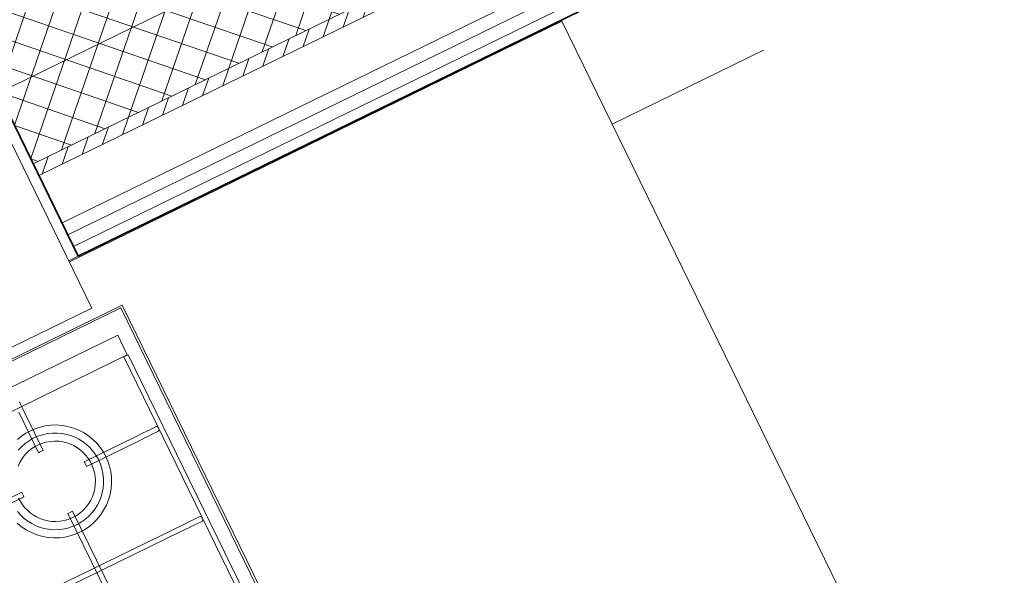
# Model space of a CAD drawing. Extents: x 6414462 to 20492237, y 5756825 to 17376351.
# Tile 51 of 127: x 6497755.1 to 6497756.034, y 5809738.286 to 5809738.814. Entities that reach past the tile are written whole.
import ezdxf

# ---------------------------------------------------------------- set-up
doc = ezdxf.new("R2010")
doc.units = 0
doc.linetypes.add('__FK_przerywana', pattern=[0.32004, 0.16002, -0.16002])
doc.linetypes.add('Linia siatki', pattern=[2.2225, 1.27, -0.3175, 0.3175, -0.3175])
for name, color, linetype, lineweight in [('A-DETL-MBND', 7, 'Continuous', 5), ('A-GENM', 7, 'Continuous', 5), ('A-GLAZ', 7, 'Continuous', 5), ('A-WALL', 7, 'Continuous', 35), ('A-WALL-PATT', 7, 'Continuous', 35), ('G-IMPT', 7, 'Continuous', 5), ('I-FURN', 7, 'Continuous', 5), ('Q-SPCQ', 7, 'Continuous', 5), ('S-GRID', 7, 'Continuous', 5)]:
    doc.layers.add(name, color=color, linetype=linetype, lineweight=lineweight)

# ---------------------------------------------------------------- blocks, each defined once
blk = doc.blocks.new('Modele ogólne 2 - Modele ogólne 1-9019300-__-00_00 Przyziemie PB')
at = {"layer": 'A-GENM'}
for p, q in [((63892.187, 66201.462), (63840.137, 66201.462)), ((63892.187, 66141.592), (63892.187, 66201.462))]:
    blk.add_line(p, q, dxfattribs=at)
blk = doc.blocks.new('MEBLE szafka kuchenna doł 40 - drzwiczki P-8885338-__-00_00 Przyziemie PB')
at = {"layer": 'I-FURN'}
blk.add_line((18.5, -0.139), (18.5, -0.009), dxfattribs=at)
blk = doc.blocks.new('MEBLE szafka kuchenna doł 40 - drzwiczki P-V2-__-00_00 Przyziemie PB')
at = {"layer": 'I-FURN'}
for p, q in [((-19.987, -0.139), (-19.987, -0.009)), ((-18.387, -0.009), (-18.387, -0.139)), ((18.5, -0.139), (18.5, -0.009)), ((20.1, -0.009), (20.1, -0.139))]:
    blk.add_line(p, q, dxfattribs=at)
blk = doc.blocks.new('Windows_S9000-Double-Vent-Window-with-Sashbars - O3 Windows_S9000-Double-Vent-Window-with-Sashbars 2-9090604-__-00_00 Przyziemie PB')
at = {"layer": 'A-GLAZ'}
for p, q in [((69, -23.4), (69, -2.4)), ((-69, -23.4), (69, -23.4))]:
    blk.add_line(p, q, dxfattribs=at)
blk = doc.blocks.new('Kitchen_Appliances_Electrolux_Electrolux-Gas-Hob-60-White - Name - _KGS6424W 949640646 France_-9228141-__-00_00 Przyziemie PB')
at = {"layer": 'G-IMPT', "flags": 128}
for points in [[(-29.75, 25.5), (-29.75, -25.5), (29.75, -25.5), (29.75, 25.5)], [(-29.517, -25.304), (29.517, -25.304), (29.517, 25.304), (-29.517, 25.304)], [(0.198, 21.024), (28.122, 21.024), (28.122, 23.109), (0.198, 23.109)], [(0.201, -14.856), (0.501, -15.156), (27.919, -15.156), (28.218, -14.842), (28.218, 21), (27.733, 21), (27.733, -14.388), (27.434, -14.688), (0.986, -14.688), (0.686, -14.401), (0.686, 21.025), (0.201, 21.025), (0.201, -14.701)], [(19.998, 13.218), (25.346, 13.218), (26.171, 13.218), (26.62, 13.218), (26.864, 13.218), (27.615, 13.218), (27.622, 13.223), (27.628, 13.229), (27.634, 13.235), (27.64, 13.241), (27.646, 13.247), (27.652, 13.253), (27.658, 13.259), (27.664, 13.265), (27.67, 13.27), (27.676, 13.276), (27.682, 13.282), (27.688, 13.288), (27.694, 13.294), (27.701, 13.3), (27.707, 13.306), (27.713, 13.312), (27.719, 13.318), (27.719, 13.608), (27.713, 13.614), (27.707, 13.62), (27.701, 13.625), (27.694, 13.631), (27.688, 13.637), (27.682, 13.643), (27.676, 13.649), (27.67, 13.655), (27.664, 13.661), (27.658, 13.667), (27.652, 13.673), (27.646, 13.678), (27.64, 13.684), (27.634, 13.69), (27.628, 13.696), (27.622, 13.702), (27.615, 13.708), (26.864, 13.708), (26.62, 13.708), (26.171, 13.708), (25.346, 13.708), (19.998, 13.708), (19.998, 13.608), (19.998, 13.318)], [(16.452, -2.115), (16.552, -2.115), (16.852, -2.115), (16.952, -2.115), (16.952, 9.978), (16.852, 9.978), (16.552, 9.978), (16.452, 9.978)]]:
    blk.add_lwpolyline(points, close=True, dxfattribs=at)
for points in [[(16.466, 16.386), (16.566, 16.386), (16.856, 16.386), (16.956, 16.386), (16.956, 20.246), (16.956, 20.927), (16.956, 21.279), (16.956, 21.521)], [(16.466, 20.656), (16.466, 16.386)], [(11.708, 11.271), (11.931, 10.783), (12.206, 10.312), (12.531, 9.867), (12.902, 9.456), (13.314, 9.085), (13.76, 8.76), (14.232, 8.485), (14.721, 8.263), (15.219, 8.094), (15.719, 7.976), (16.213, 7.909), (16.695, 7.887), (17.177, 7.909), (17.671, 7.977), (18.171, 8.094), (18.67, 8.263), (19.159, 8.486), (19.63, 8.76), (20.076, 9.085), (20.488, 9.456), (20.859, 9.868), (21.184, 10.313), (21.459, 10.784), (21.682, 11.272), (21.852, 11.77), (21.969, 12.269), (22.037, 12.763), (22.058, 13.244), (22.037, 13.725), (21.969, 14.219), (21.851, 14.718), (21.682, 15.216), (21.459, 15.704), (21.184, 16.175), (20.859, 16.62), (20.487, 17.031), (20.075, 17.402), (19.629, 17.727), (19.158, 18.002), (18.669, 18.224), (18.17, 18.393), (17.67, 18.511), (17.176, 18.578), (16.694, 18.6), (16.212, 18.578), (15.718, 18.51), (15.218, 18.393)], [(12.228, 12.238), (12.351, 11.795), (12.514, 11.375), (12.712, 10.982), (12.94, 10.621), (13.191, 10.293), (13.47, 9.989), (13.786, 9.703), (14.138, 9.44), (14.524, 9.206), (14.939, 9.008), (15.378, 8.85), (15.837, 8.737), (16.307, 8.671), (16.781, 8.654), (17.253, 8.686), (17.713, 8.765), (18.156, 8.888), (18.576, 9.051), (18.969, 9.249), (19.33, 9.476), (19.658, 9.727), (19.962, 10.007), (20.249, 10.323), (20.512, 10.675), (20.745, 11.06), (20.943, 11.476), (21.101, 11.915), (21.215, 12.374), (21.28, 12.844), (21.297, 13.318), (21.265, 13.79), (21.186, 14.25), (21.063, 14.693), (20.9, 15.113), (20.702, 15.506), (20.475, 15.867), (20.224, 16.195), (19.944, 16.499), (19.628, 16.785), (19.276, 17.049), (18.891, 17.282), (18.476, 17.48), (18.036, 17.638), (17.577, 17.751), (17.107, 17.817), (16.633, 17.834), (16.162, 17.802), (15.701, 17.723), (15.258, 17.6), (14.838, 17.437)], [(12.892, 13.35), (12.9, 12.976), (12.943, 12.613), (13.018, 12.266), (13.12, 11.939), (13.252, 11.622), (13.418, 11.308), (13.618, 11.002), (13.853, 10.71), (14.121, 10.437), (14.419, 10.189), (14.745, 9.97), (15.094, 9.785), (15.46, 9.637), (15.837, 9.528), (16.219, 9.459), (16.601, 9.429), (16.975, 9.437), (17.338, 9.48), (17.685, 9.555), (18.012, 9.657), (18.329, 9.789), (18.643, 9.955), (18.949, 10.155), (19.241, 10.39), (19.514, 10.658), (19.762, 10.956), (19.981, 11.282), (20.166, 11.631), (20.314, 11.997), (20.423, 12.374), (20.493, 12.756), (20.522, 13.138), (20.514, 13.512), (20.471, 13.875), (20.396, 14.222), (20.294, 14.549), (20.162, 14.866), (19.996, 15.18), (19.796, 15.486), (19.561, 15.778), (19.293, 16.051), (18.995, 16.299), (18.669, 16.518), (18.32, 16.703), (17.954, 16.851), (17.577, 16.96), (17.195, 17.03), (16.813, 17.059), (16.439, 17.051), (16.076, 17.008), (15.729, 16.933), (15.402, 16.831), (15.085, 16.699), (14.771, 16.533), (14.465, 16.333), (14.173, 16.098)], [(3.113, 13.218), (13.392, 13.218), (13.392, 13.318), (13.392, 13.608), (13.392, 13.708), (3.113, 13.708)], [(12.005, 3.729), (25.346, 3.729), (26.171, 3.729), (26.62, 3.729), (26.864, 3.729), (27.615, 3.729), (27.622, 3.735), (27.628, 3.741), (27.634, 3.747), (27.64, 3.753), (27.646, 3.759), (27.652, 3.764), (27.658, 3.77), (27.664, 3.776), (27.67, 3.782), (27.676, 3.788), (27.682, 3.794), (27.688, 3.8), (27.694, 3.806), (27.701, 3.811), (27.707, 3.817), (27.713, 3.823), (27.719, 3.829), (27.719, 4.119), (27.713, 4.125), (27.707, 4.131), (27.701, 4.137), (27.694, 4.143), (27.688, 4.149), (27.682, 4.155), (27.676, 4.161), (27.67, 4.166), (27.664, 4.172), (27.658, 4.178), (27.652, 4.184), (27.646, 4.19), (27.64, 4.196), (27.634, 4.202), (27.628, 4.208), (27.622, 4.213), (27.615, 4.219), (26.864, 4.219), (26.62, 4.219), (26.171, 4.219), (26.026, 4.219), (12.005, 4.219)]]:
    blk.add_lwpolyline(points, dxfattribs=at)

msp = doc.modelspace()

# ---------------------------------------------------------------- hatches: boundary and pattern name
at = {"layer": 'A-WALL-PATT', "lineweight": 5}
h = msp.add_hatch(dxfattribs=at)
h.set_pattern_fill('FP_9', color=256, scale=0.01, angle=26.03236, style=0, pattern_type=2)
h.set_pattern_definition([(71.0323616, (6497475.582077, 5808865.157373), (-0.0236425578, 0.0081258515), []), (161.0323616, (6497475.582077, 5808865.157373), (-0.0081258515, -0.0236425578), [])])
h.paths.add_polyline_path([(6497752.58749, 5809737.4437), (6497753.85444, 5809738.06252), (6497753.81648, 5809738.14025), (6497753.80929, 5809738.13674), (6497753.78142, 5809738.19379), (6497752.51043, 5809737.573), (6497752.57626, 5809737.43822), (6497752.58088, 5809737.44047)])
h.paths.add_polyline_path([(6497755.11241, 5809738.67695), (6497756.51504, 5809739.36204), (6497756.47707, 5809739.43977), (6497756.46988, 5809739.43626), (6497756.44202, 5809739.49331), (6497755.05376, 5809738.81525), (6497755.08163, 5809738.75819), (6497755.07459, 5809738.75438), (6497755.09957, 5809738.70323)])
h.paths.add_polyline_path([(6497762.18981, 5809742.13378), (6497762.32459, 5809742.19961), (6497762.25876, 5809742.33439), (6497760.85298, 5809741.64777), (6497760.88085, 5809741.59071), (6497760.87366, 5809741.5872), (6497760.91162, 5809741.50948), (6497761.93632, 5809742.00997)])
h.paths.add_polyline_path([(6497758.94896, 5809740.55085), (6497759.65366, 5809740.89505), (6497759.6157, 5809740.97277), (6497759.60851, 5809740.96926), (6497759.58064, 5809741.02632), (6497758.19957, 5809740.35176), (6497758.22744, 5809740.2947), (6497758.22025, 5809740.29119), (6497758.25822, 5809740.21347), (6497758.5222, 5809740.3424)])
h = msp.add_hatch(dxfattribs=at)
h.set_pattern_fill('FP_8', color=256, scale=0.01, angle=26.03236, style=0, pattern_type=2)
h.set_pattern_definition([(71.0323616, (6497475.582077, 5808865.157373), (-0.01418553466, 0.00487551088), [])])
h.paths.add_polyline_path([(6497753.83326, 5809738.03827), (6497753.85993, 5809738.05129), (6497753.85444, 5809738.06252), (6497752.58749, 5809737.4437), (6497752.59298, 5809737.43247), (6497752.97973, 5809737.62137)])
h.paths.add_polyline_path([(6497760.9243, 5809741.50175), (6497762.19529, 5809742.12255), (6497762.18981, 5809742.13378), (6497760.91162, 5809741.50948), (6497760.91711, 5809741.49824)])
h.paths.add_polyline_path([(6497759.65196, 5809740.8803), (6497759.65914, 5809740.88381), (6497759.65366, 5809740.89505), (6497758.25822, 5809740.21347), (6497758.2637, 5809740.20223), (6497758.95445, 5809740.53962)])
h.paths.add_polyline_path([(6497755.11789, 5809738.66572), (6497756.52052, 5809739.35081), (6497756.51504, 5809739.36204), (6497755.11241, 5809738.67695)])

# ---------------------------------------------------------------- linework, layer by layer
at = {"layer": 'A-DETL-MBND', "linetype": '__FK_przerywana'}
msp.add_line((6497755.66218, 5809738.71455, 0.1), (6497756.80378, 5809739.27215, 0.1), dxfattribs=at)
at = {"layer": 'A-WALL', "lineweight": 5}
for p, q in [((6497756.51504, 5809739.36204, 0.1), (6497755.11241, 5809738.67695, 0.1)), ((6497756.52052, 5809739.35081, 0.1), (6497755.11789, 5809738.66572, 0.1)), ((6497756.54247, 5809739.30588, 0.1), (6497755.13984, 5809738.62079, 0.1)), ((6497756.54795, 5809739.29465, 0.1), (6497755.14532, 5809738.60956, 0.1)), ((6497756.55344, 5809739.28342, 0.1), (6497755.15081, 5809738.59833, 0.1)), ((6497755.1552, 5809738.58934, 0.1), (6497755.14621, 5809738.58496, 0.1))]:
    msp.add_line(p, q, dxfattribs=at)
at = {"layer": 'A-WALL'}
for p, q in [((6497755.1552, 5809738.58934, 0.1), (6497756.55783, 5809739.27443, 0.1)), ((6497754.99369, 5809738.92001, 0.1), (6497755.1552, 5809738.58934, 0.1))]:
    msp.add_line(p, q, dxfattribs=at)
at = {"layer": 'S-GRID', "linetype": 'Linia siatki'}
msp.add_line((6497750.98002, 5809736.74203, 0.1), (6497763.63233, 5809742.92182, 0.1), dxfattribs=at)

# ---------------------------------------------------------------- block references
at = {"layer": 'A-GENM', "xscale": 0.01, "yscale": 0.01, "zscale": 0.01, "rotation": 26.03236155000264}
msp.add_blockref('Modele ogólne 2 - Modele ogólne 1-9019300-__-00_00 Przyziemie PB', (6497472.05773, 5808863.55221, 0.1), dxfattribs=at)
at = {"layer": 'A-GLAZ', "xscale": 0.01, "yscale": 0.01, "zscale": 0.01, "rotation": 26.03236155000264}
msp.add_blockref('Windows_S9000-Double-Vent-Window-with-Sashbars - O3 Windows_S9000-Double-Vent-Window-with-Sashbars 2-9090604-__-00_00 Przyziemie PB', (6497754.44546, 5809738.44746, 0.1), dxfattribs=at)
at = {"layer": 'I-FURN', "xscale": 0.01, "yscale": 0.01, "zscale": 0.01, "rotation": 26.03236155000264}
for name, p in [('MEBLE szafka kuchenna doł 40 - drzwiczki P-V2-__-00_00 Przyziemie PB', (6497755.40214, 5809738.71006, 0.1)), ('MEBLE szafka kuchenna doł 40 - drzwiczki P-8885338-__-00_00 Przyziemie PB', (6497755.04272, 5809738.53451, 0.1))]:
    msp.add_blockref(name, p, dxfattribs=at)
at = {"layer": 'Q-SPCQ', "xscale": 0.01, "yscale": 0.01, "zscale": 0.01, "rotation": 26.03236155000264}
msp.add_blockref('Kitchen_Appliances_Electrolux_Electrolux-Gas-Hob-60-White - Name - _KGS6424W 949640646 France_-9228141-__-00_00 Przyziemie PB', (6497755.04134, 5809738.18317, 0.1), dxfattribs=at)

doc.saveas('drawing.dxf')
